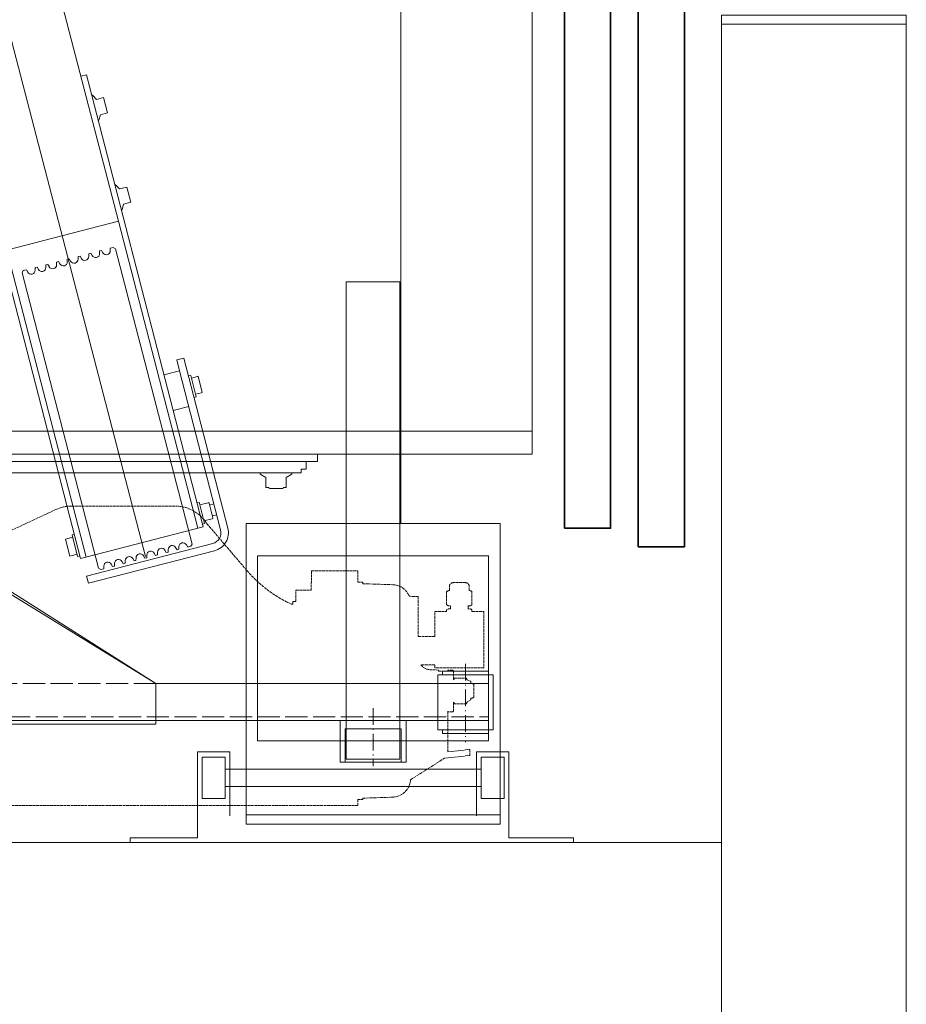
# Model space of a CAD drawing. Header units: millimetres. Extents: x 213386 to 459888, y 74252 to 208052.
# Tile 27 of 256: x 389217 to 390177, y 119532 to 120597. Entities that reach past the tile are written whole.
import ezdxf

# ---------------------------------------------------------------- set-up
doc = ezdxf.new("R2010")
doc.units = ezdxf.units.MM
doc.linetypes.add('ACAD_ISO02W100', pattern=[15, 12, -3])
doc.linetypes.add('ACAD_ISO10W100', pattern=[18.5, 12, -3, 0.5, -3])
for name, color, linetype, lineweight in [('CONT_25', 255, 'Continuous', 0), ('DASH_25', 255, 'ACAD_ISO02W100', 0), ('DASHD_25', 255, 'ACAD_ISO10W100', 0), ('NOVA', 255, 'Continuous', 0), ('NOVÁ TENKÁ', 255, 'Continuous', 0), ('NOVÁ TLUSTÁ', 255, 'Continuous', 0), ('OBRYSY', 255, 'Continuous', 0), ('TEXT_35', 255, 'Continuous', 0), ('ŽB', 255, 'Continuous', 0)]:
    doc.layers.add(name, color=color, linetype=linetype, lineweight=lineweight)

# ---------------------------------------------------------------- blocks, each defined once
blk = doc.blocks.new('T-0001231216_TravellingCableSupport_769652_0')
at = {"layer": 'CONT_25', "ltscale": 15}
for p, q in [((-4, 110), (-4, -110)), ((-4, 110), (0, 110)), ((0, 110), (0, -110)), ((-4, 75), (-180, 75)), ((-180, 75), (-180, -325)), ((-136, 75), (-176, 75)), ((-4, -110), (-136, -325)), ((0, -110), (-136, -325)), ((0, -110), (-4, -110)), ((-180, -325), (-136, -325)), ((-176, -325), (-176, -685)), ((-136, -325), (-136, -685)), ((-176, -630), (-186, -630)), ((-136, -630), (-126.7, -630)), ((-136, -685), (-176, -685))]:
    blk.add_line(p, q, dxfattribs=at)
at = {"layer": 'CONT_25', "ltscale": 2}
for p, q in [((-176, 75), (-176, -325)), ((-176, -524.3), (-221, -524.3)), ((-221, -595.8), (-221, -524.3)), ((-185, -529.8), (-221, -529.8)), ((-185, -590.2), (-185, -529.8)), ((-185, -590.2), (-221, -590.2)), ((-176, -595.8), (-221, -595.8))]:
    blk.add_line(p, q, dxfattribs=at)
at = {"layer": 'CONT_25', "ltscale": 1.5}
for p, q in [((-186.2, -635), (-190.2, -635)), ((-190.2, -635), (-190.2, -685)), ((-126.5, -630), (-186.2, -630)), ((-186.2, -630), (-186.2, -690)), ((-176.2, -630), (-186.2, -630)), ((-136.5, -630), (-126.5, -630)), ((-136, -630), (-126.6, -630)), ((-126.5, -630), (-126.5, -690)), ((-126.5, -635), (-122.5, -635)), ((-122.5, -635), (-122.5, -685)), ((-186.2, -685), (-190.2, -685)), ((-126.5, -690), (-186.2, -690)), ((-126.5, -685), (-122.5, -685))]:
    blk.add_line(p, q, dxfattribs=at)
at = {"layer": 'DASH_25', "ltscale": 2}
for p, q in [((-172, 75), (-172, -685)), ((-136, -325), (-136, 75))]:
    blk.add_line(p, q, dxfattribs=at)
at = {"layer": 'DASHD_25', "ltscale": 1.5}
for p, q in [((-162.7, -560), (-225.3, -560)), ((-114.8, -660), (-199.4, -660))]:
    blk.add_line(p, q, dxfattribs=at)
blk = doc.blocks.new('MX20_Planview')
at = {"layer": 'DASH_25', "ltscale": 0.25}
for p, q in [((58.2, 667), (58.2, 679.8)), ((58.2, 679.8), (119.2, 679.8)), ((119.2, 679.8), (119.2, 626.8)), ((35.4, 664.1), (31.1, 664.1)), ((36.6, 667), (50.9, 667)), ((55.2, 662.7), (52.1, 662.7)), ((56.4, 667), (58.2, 667)), ((130.1, 660.7), (132, 661.7)), ((130.1, 648), (130.1, 660.7)), ((132, 661.7), (133.6, 665.7)), ((133.6, 665.7), (136, 665.7)), ((136, 667.7), (137.2, 668.9)), ((136, 665.7), (136, 667.7)), ((137.2, 668.9), (150.8, 668.9)), ((150.8, 668.9), (152, 667.7)), ((152, 667.7), (152, 665.7)), ((152, 665.7), (153.6, 665.7)), ((153.6, 665.7), (156, 661.7)), ((156, 661.7), (157.9, 660.7)), ((157.9, 660.7), (157.9, 648)), ((207.3, 664.7), (213.8, 664.8)), ((209.9, 640.9), (207.3, 664.7)), ((216.8, 637.3), (213.8, 664.8)), ((26.9, 659.9), (26.9, 646.7)), ((35.4, 642.5), (31.1, 642.5)), ((36.6, 639.5), (50.9, 639.5)), ((55.2, 643.9), (52.1, 643.9)), ((56.4, 639.5), (58.2, 639.5)), ((58.2, 626.8), (58.2, 639.5)), ((122, 646.9), (121.5, 646.4)), ((121.5, 646.4), (121.5, 641.4)), ((121.5, 641.4), (122, 640.9)), ((132, 646.9), (122, 646.9)), ((122, 640.9), (122.6, 640.9)), ((122.6, 630.9), (122.6, 640.9)), ((122.6, 640.9), (122.6, 640.9)), ((132, 646.9), (130.1, 648)), ((157.9, 648), (156, 646.9)), ((156, 646.9), (166, 646.9)), ((166, 646.9), (166.5, 646.4)), ((166.5, 641.4), (166, 640.9)), ((209.9, 640.9), (166, 640.9)), ((166.5, 646.4), (166.5, 641.4)), ((121.4, 630.9), (121.2, 622.6)), ((121.4, 630.9), (122.6, 630.9)), ((122.6, 630.9), (122.6, 630.9)), ((240, 600.6), (216.8, 637.3)), ((85, 626.8), (58.2, 626.8)), ((85, 626.8), (85, 608.9)), ((115.7, 626.8), (115.7, 611.8)), ((119.2, 626.8), (115.7, 626.8)), ((42, 608.9), (85, 608.9)), ((42, 608.9), (42, 601.2)), ((28, 548.9), (29.1, 581.3)), ((260, 548.9), (258.9, 581.3)), ((260, 548.9), (258.9, 581.3)), ((14.2, 543.5), (26.5, 543.5)), ((14.2, 493.5), (14.2, 543.5)), ((26.5, 548.9), (28, 548.9)), ((26.5, 543.5), (26.5, 548.9)), ((261.5, 548.9), (260, 548.9)), ((261.5, 548.9), (260, 548.9)), ((261.5, 543.5), (261.5, 548.9)), ((261.5, 543.5), (268, 543.5)), ((268, -543.5), (268, 543.5)), ((14.2, 493.5), (35.1, 492.9)), ((35.1, 476.7), (35.1, 492.9)), ((47.1, 476.2), (35.6, 476.2)), ((47.1, 473.2), (47.1, 476.2)), ((50, 473.2), (47.1, 473.2)), ((50, 473.2), (50, 471.2)), ((13.8, 423.4), (-37.7, 379.5)), ((-55.9, 233.6), (-55.9, 346)), ((-27.6, 164), (-52.2, 216.7)), ((-30.5, 163.5), (-30.5, 151.5)), ((-27.6, 164), (-30, 164)), ((-22.5, 161.5), (-22.5, 161.5)), ((-30, 151), (-22.5, 151)), ((-22.5, 153.5), (-22.5, 153.5)), ((-22.5, 151), (-22.5, 149)), ((-22.5, 149), (-21.8, 149)), ((-20.9, 99.7), (-20.9, 140.8)), ((-20.9, 101.7), (-20.9, 99.7)), ((-10.9, 89.7), (0, 89.7)), ((0, -89.7), (0, 89.7)), ((-10.9, -89.7), (0, -89.7)), ((-20.9, -101.7), (-20.9, -99.7)), ((-20.9, -99.7), (-20.9, -140.8)), ((-22.5, -149), (-21.8, -149)), ((-22.5, -151), (-22.5, -149)), ((-30.5, -163.5), (-30.5, -151.5)), ((-30, -151), (-22.5, -151)), ((-27.6, -164), (-52.2, -216.7)), ((-27.6, -164), (-30, -164)), ((-55.9, -233.6), (-55.9, -346)), ((13.8, -423.4), (-37.7, -379.5)), ((35, -492.9), (35, -476.7)), ((35.5, -476.2), (47, -476.2)), ((47, -473.2), (50, -473.2)), ((47, -473.2), (47, -476.2)), ((50, -473.2), (50, -471.2)), ((14.2, -493.5), (35, -492.9)), ((14.2, -543.5), (14.2, -493.5)), ((14.2, -543.5), (26.5, -543.5)), ((26.5, -543.5), (26.5, -548.9)), ((26.5, -548.9), (28, -548.9)), ((28, -548.9), (29.1, -581.3)), ((260, -548.9), (258.9, -581.3)), ((260, -548.9), (258.9, -581.3)), ((261.5, -548.9), (260, -548.9)), ((261.5, -548.9), (260, -548.9)), ((261.5, -543.5), (261.5, -548.9)), ((261.5, -543.5), (268, -543.5)), ((42, -608.9), (42, -601.2)), ((236, -627.9), (236, -604.8)), ((238, -601.9), (238, -601.9)), ((245.1, -599.6), (238.1, -601.9)), ((42, -608.9), (85, -608.9)), ((85, -613.1), (85, -608.9)), ((85, -626.8), (85, -608.9)), ((58.2, -626.8), (58.2, -639.5)), ((85, -626.8), (58.2, -626.8)), ((121.3, -626.8), (119.2, -626.8)), ((119.2, -679.8), (119.2, -626.8)), ((121.4, -630.9), (121.3, -626.8)), ((224, -625.9), (217.4, -636.3)), ((236, -627.9), (226, -627.9)), ((236, -627.9), (226, -627.9)), ((122.6, -630.9), (121.4, -630.9)), ((122.6, -630.9), (122.6, -640.9)), ((26.9, -646.7), (26.9, -659.9)), ((35.4, -642.5), (31.1, -642.5)), ((36.6, -639.5), (50.9, -639.5)), ((55.2, -643.9), (52.1, -643.9)), ((56.4, -639.5), (58.2, -639.5)), ((121.5, -641.4), (122, -640.9)), ((121.5, -646.4), (121.5, -641.4)), ((122, -646.9), (121.5, -646.4)), ((122.6, -640.9), (122, -640.9)), ((132, -646.9), (122, -646.9)), ((132, -646.9), (130.1, -648)), ((132, -646.9), (130.1, -648)), ((132, -646.9), (130.1, -648)), ((132, -646.9), (130.1, -648)), ((132, -646.9), (130.1, -648)), ((132, -646.9), (130.1, -648)), ((132, -646.9), (130.1, -648)), ((130.1, -648), (130.1, -660.7)), ((130.1, -648), (130.1, -660.7)), ((130.1, -648), (130.1, -660.7)), ((130.1, -648), (130.1, -660.7)), ((130.1, -648), (130.1, -660.7)), ((130.1, -648), (130.1, -660.7)), ((130.1, -648), (130.1, -660.7)), ((157.9, -648), (156, -646.9)), ((156, -646.9), (165.6, -646.9)), ((157.9, -648), (156, -646.9)), ((157.9, -648), (156, -646.9)), ((157.9, -648), (156, -646.9)), ((157.9, -648), (156, -646.9)), ((157.9, -660.7), (157.9, -648)), ((157.9, -660.7), (157.9, -648)), ((157.9, -660.7), (157.9, -648)), ((157.9, -660.7), (157.9, -648)), ((157.9, -660.7), (157.9, -648)), ((166.5, -641.4), (166, -640.9)), ((209, -640.9), (166, -640.9)), ((166, -646.9), (166.5, -646.4)), ((166.5, -646.4), (166.5, -641.4)), ((35.4, -664.1), (31.1, -664.1)), ((36.6, -667), (50.9, -667)), ((55.2, -662.7), (52.1, -662.7)), ((56.4, -667), (58.2, -667)), ((58.2, -667), (58.2, -679.8)), ((130.1, -660.7), (132, -661.7)), ((130.1, -660.7), (132, -661.7)), ((130.1, -660.7), (132, -661.7)), ((130.1, -660.7), (132, -661.7)), ((130.1, -660.7), (132, -661.7)), ((130.1, -660.7), (132, -661.7)), ((130.1, -660.7), (132, -661.7)), ((132, -661.7), (133.6, -665.7)), ((132, -661.7), (133.6, -665.7)), ((132, -661.7), (133.6, -665.7)), ((132, -661.7), (133.6, -665.7)), ((132, -661.7), (133.6, -665.7)), ((132, -661.7), (133.6, -665.7)), ((132, -661.7), (133.6, -665.7)), ((133.6, -665.7), (136, -665.7)), ((133.6, -665.7), (136, -665.7)), ((133.6, -665.7), (136, -665.7)), ((133.6, -665.7), (136, -665.7)), ((133.6, -665.7), (136, -665.7)), ((133.6, -665.7), (136, -665.7)), ((133.6, -665.7), (136, -665.7)), ((136, -665.7), (136, -667.7)), ((136, -665.7), (136, -667.7)), ((136, -665.7), (136, -667.7)), ((136, -665.7), (136, -667.7)), ((136, -665.7), (136, -667.7)), ((136, -665.7), (136, -667.7)), ((136, -667.7), (137.2, -668.9)), ((136, -667.7), (137.2, -668.9)), ((136, -667.7), (137.2, -668.9)), ((136, -667.7), (137.2, -668.9)), ((136, -667.7), (137.2, -668.9)), ((136, -667.7), (137.2, -668.9)), ((137.2, -668.9), (150.8, -668.9)), ((137.2, -668.9), (150.8, -668.9)), ((137.2, -668.9), (150.8, -668.9)), ((137.2, -668.9), (150.8, -668.9)), ((137.2, -668.9), (150.8, -668.9)), ((137.2, -668.9), (139.4, -668.9)), ((150.8, -668.9), (152, -667.7)), ((150.8, -668.9), (152, -667.7)), ((150.8, -668.9), (152, -667.7)), ((150.8, -668.9), (152, -667.7)), ((150.8, -668.9), (152, -667.7)), ((152, -665.7), (153.6, -665.7)), ((152, -667.7), (152, -665.7)), ((152, -667.7), (152, -665.7)), ((152, -667.7), (152, -665.7)), ((152, -667.7), (152, -665.7)), ((152, -667.7), (152, -665.7)), ((152, -665.7), (153.6, -665.7)), ((152, -665.7), (153.6, -665.7)), ((152, -665.7), (153.6, -665.7)), ((152, -665.7), (153.6, -665.7)), ((153.6, -665.7), (156, -661.7)), ((153.6, -665.7), (156, -661.7)), ((153.6, -665.7), (156, -661.7)), ((153.6, -665.7), (156, -661.7)), ((153.6, -665.7), (156, -661.7)), ((156, -661.7), (157.9, -660.7)), ((156, -661.7), (157.9, -660.7)), ((156, -661.7), (157.9, -660.7)), ((156, -661.7), (157.9, -660.7)), ((156, -661.7), (157.9, -660.7)), ((58.2, -679.8), (119.2, -679.8))]:
    blk.add_line(p, q, dxfattribs=at)
for centre, radius, start, end in [((31.1, 659.9), 4.2, 90, 180), ((40.6, 663.6), 5.25, 139.1176, 174.8153), ((46.9, 663.6), 5.25, 349.8415, 40.8824), ((60.3, 663.6), 5.25, 139.1176, 190.1585), ((31.1, 646.7), 4.2, 180, 270), ((40.6, 643), 5.25, 185.1847, 220.8824), ((46.9, 643), 5.25, 319.1176, 10.1585), ((60.3, 643), 5.25, 169.8415, 220.8824), ((107.2, 622.9), 14, 307.3916, 360), ((49.1, 580.6), 20, 117.1987, 178), ((39, 601.2), 3, 288.0343, 360), ((238.9, 580.6), 20, 2, 86.8412), ((-77.4, 530.1), 140.3, 310.542, 335.2076), ((35.6, 476.7), 0.5, 180, 270), ((-15.9, 346), 40, 122.8982, 180), ((-15.9, 233.6), 40, 180, 205), ((-30, 163.5), 0.5, 90, 180), ((-30, 151.5), 0.5, 180, 270), ((-60.9, 140.8), 40, 0, 11.8522), ((-10.9, 99.7), 10, 180, 270), ((-10.9, -99.7), 10, 90, 180), ((-60.9, -140.8), 40, 348.1478, 0), ((-30, -151.5), 0.5, 90, 180), ((-30, -163.5), 0.5, 180, 270), ((-15.9, -233.6), 40, 155, 180), ((-15.9, -346), 40, 180, 237.1018), ((-77.4, -530.1), 140.3, 24.7924, 49.458), ((35.5, -476.7), 0.5, 90, 180), ((49.1, -580.6), 20, 182, 242.8013), ((238.9, -580.6), 20, 288.0343, 358), ((238.9, -580.6), 20, 288.0343, 358), ((39, -601.2), 3, 360, 71.9657), ((239, -604.8), 3, 108.0343, 180), ((226, -625.9), 2, 179.4199, 270), ((209, -630.9), 10, 270, 327.6863), ((31.1, -646.7), 4.2, 90, 180), ((40.6, -643), 5.25, 139.1176, 174.8153), ((46.9, -643), 5.25, 349.8415, 40.8824), ((60.3, -643), 5.25, 139.1176, 190.1585), ((31.1, -659.9), 4.2, 180, 270), ((40.6, -663.6), 5.25, 185.1847, 220.8824), ((46.9, -663.6), 5.25, 319.1176, 10.1585), ((60.3, -663.6), 5.25, 169.8415, 220.8824)]:
    blk.add_arc(centre, radius, start, end, dxfattribs=at)
blk = doc.blocks.new('ev výtah')
at = {"layer": 'NOVÁ TENKÁ'}
for p, q in [((28910.4, 12972.4), (28910.4, 11297.4)), ((28935.4, 12947.4), (28935.4, 11297.4)), ((28799.9, 11715.8), (31220.7, 12344.1)), ((28799.1, 11779.9), (30859.1, 12314)), ((29162.4, 11745), (31222.4, 12279.1)), ((28913.7, 11816), (29286.5, 11912.3)), ((29162.4, 11745), (29131.2, 11866)), ((28890.4, 11862.8), (28890.4, 11547.4)), ((28902.4, 11861.9), (28902.4, 11529.4)), ((28787.1, 11766.5), (29106.5, 11849.3)), ((29106.5, 11849.3), (29109, 11847.9)), ((29107.3, 11843.2), (29109.8, 11844.6)), ((29109, 11847.9), (29109.8, 11844.6)), ((29112.3, 11835.1), (29109.3, 11835.1)), ((29110.3, 11831.6), (29112.8, 11833)), ((29112.3, 11835.1), (29112.8, 11833)), ((29115.3, 11823.5), (29112.4, 11823.5)), ((29115.3, 11823.5), (29115.8, 11821.4)), ((28797.6, 11786), (28913.7, 11816)), ((29113.3, 11819.9), (29115.8, 11821.4)), ((29118.3, 11811.9), (29115.4, 11811.9)), ((29118.3, 11811.9), (29118.8, 11809.8)), ((28818.7, 11802.3), (28800.3, 11797.5)), ((28820.7, 11794.5), (28818.7, 11802.3)), ((29116.3, 11808.3), (29118.8, 11809.8)), ((28823.1, 11795.2), (28799.8, 11789.2)), ((28802.3, 11789.8), (28800.3, 11797.5)), ((28823.7, 11792.7), (28823.1, 11795.2)), ((29121.3, 11800.3), (29118.4, 11800.3)), ((29119.3, 11796.7), (29121.8, 11798.2)), ((29121.3, 11800.3), (29121.8, 11798.2)), ((28770.8, 11777.5), (28778.6, 11779.5)), ((28813.9, 11643), (28778.6, 11779.5)), ((28799.1, 11780.2), (28797.6, 11786)), ((28831.9, 11653.4), (28799.1, 11780.2)), ((28800.5, 11786.7), (28799.8, 11789.2)), ((28948, 11683.4), (29320.8, 11779.7)), ((29124.3, 11788.7), (29121.4, 11788.7)), ((29122.3, 11785.1), (29124.8, 11786.5)), ((29124.3, 11788.7), (29124.8, 11786.5)), ((29320.8, 11779.7), (29319.3, 11785.5)), ((28806.1, 11641), (28770.8, 11777.5)), ((29127.3, 11777), (29124.4, 11777.1)), ((29125.3, 11773.5), (29127.9, 11774.9)), ((29127.3, 11777), (29127.9, 11774.9)), ((29298.7, 11773.1), (29294.2, 11768.7)), ((29294.2, 11768.7), (29296.2, 11761)), ((29298.5, 11773.9), (29298.7, 11773.1)), ((28787.1, 11766.5), (28785.6, 11764)), ((28785.6, 11764), (28786.5, 11760.8)), ((28789.4, 11760.8), (28786.5, 11760.8)), ((29130.3, 11765.4), (29127.4, 11765.4)), ((29128.3, 11761.9), (29130.9, 11763.3)), ((29130.3, 11765.4), (29130.9, 11763.3)), ((29271.4, 11766.9), (29271.6, 11766.1)), ((29271.6, 11766.1), (29277.7, 11764.4)), ((29279.7, 11756.7), (29277.7, 11764.4)), ((29279.7, 11756.7), (29296.2, 11761)), ((28788.9, 11751.3), (28791.5, 11752.7)), ((28788.9, 11751.3), (28789.5, 11749.2)), ((28792.4, 11749.2), (28789.5, 11749.2)), ((29132.7, 11748.1), (28813.3, 11665.3)), ((29133.3, 11753.8), (29130.4, 11753.8)), ((29134.2, 11750.6), (29132.7, 11748.1)), ((29133.3, 11753.8), (29134.2, 11750.6)), ((29201.9, 11748.1), (29197.4, 11743.7)), ((29201.7, 11748.9), (29201.9, 11748.1)), ((28792, 11739.7), (28794.5, 11741.1)), ((28792, 11739.7), (28792.5, 11737.6)), ((28795.4, 11737.6), (28792.5, 11737.6)), ((29162.4, 11745), (28830.3, 11659.1)), ((29174.6, 11741.9), (29174.8, 11741.1)), ((29174.8, 11741.1), (29180.9, 11739.4)), ((29182.9, 11731.7), (29180.9, 11739.4)), ((29197.4, 11743.7), (29199.4, 11735.9)), ((28795, 11728.1), (28797.5, 11729.5)), ((28795, 11728.1), (28795.5, 11726)), ((28798.4, 11725.9), (28795.5, 11726)), ((29182.9, 11731.7), (29199.4, 11735.9)), ((28798, 11716.5), (28800.5, 11717.9)), ((28798, 11716.5), (28798.5, 11714.3)), ((28801.4, 11714.3), (28798.5, 11714.3)), ((28801, 11704.8), (28803.5, 11706.3)), ((28801, 11704.8), (28801.5, 11702.7)), ((28804.4, 11702.7), (28801.5, 11702.7)), ((28804, 11693.2), (28806.5, 11694.7)), ((29000.8, 11678.9), (28996.4, 11695.9)), ((28804, 11693.2), (28804.5, 11691.1)), ((28807.5, 11691.1), (28804.5, 11691.1)), ((28831.8, 11653.3), (28948, 11683.4)), ((28962.1, 11668.9), (28957.7, 11685.9)), ((28807, 11681.6), (28809.5, 11683.1)), ((28807, 11681.6), (28807.6, 11679.5)), ((28810.5, 11679.5), (28807.6, 11679.5)), ((29000.8, 11678.9), (28828.5, 11634.4)), ((29014.4, 11674.2), (28830.5, 11626.6)), ((29012.4, 11681.9), (29000.8, 11678.9)), ((29014.4, 11674.2), (29012.4, 11681.9)), ((28810, 11670), (28812.5, 11671.4)), ((28810, 11670), (28810.9, 11666.8)), ((28810.9, 11666.8), (28813.3, 11665.3)), ((28971.8, 11663.2), (28972.5, 11660.8)), ((28972.5, 11660.8), (28995.7, 11666.8)), ((28992.8, 11666), (28994.5, 11659.5)), ((28995.1, 11669.2), (28995.7, 11666.8)), ((28834.7, 11654.1), (28835.4, 11651.7)), ((28835.4, 11651.7), (28858.6, 11657.7)), ((28840.6, 11643.4), (28838.3, 11652.4)), ((28858, 11647.9), (28855.7, 11656.9)), ((28858, 11660.1), (28858.6, 11657.7)), ((28975.4, 11661.5), (28977, 11655)), ((28977.2, 11654.3), (28977, 11655)), ((28977.2, 11654.3), (28994.7, 11658.8)), ((28994.5, 11659.5), (28994.7, 11658.8)), ((28841.7, 11642.7), (28857.4, 11646.8)), ((28844.9, 11638.6), (28843.7, 11643.3)), ((28856.6, 11641.7), (28855.4, 11646.3)), ((28885.1, 11585.4), (28888.7, 11591.7)), ((28888.7, 11591.7), (28890.4, 11591.7)), ((28874.1, 11582.4), (28873.4, 11581.3)), ((28873.4, 11581.3), (28873.4, 11567.5)), ((28874.4, 11582.4), (28874.1, 11582.4)), ((28885.1, 11585.4), (28874.4, 11585.4)), ((28874.4, 11582.4), (28874.4, 11585.4)), ((28874.1, 11566.4), (28873.4, 11567.5)), ((28874.4, 11566.4), (28874.1, 11566.4)), ((28874.4, 11563.4), (28874.4, 11566.4)), ((28874.4, 11563.4), (28885.1, 11563.4)), ((28885.1, 11563.4), (28888.7, 11557.2)), ((28888.7, 11557.2), (28890.4, 11557.2)), ((28894.4, 11547.4), (28890.4, 11547.4)), ((28894.4, 11541.9), (28894.4, 11547.4)), ((28894.4, 11541.9), (28902.4, 11541.9)), ((28910.4, 11529.4), (28902.4, 11529.4))]:
    blk.add_line(p, q, dxfattribs=at)
at = {"layer": 'NOVÁ TENKÁ', "ltscale": 0.25}
for p, q in [((28490.4, 11732.4), (28495.4, 11732.4)), ((28495.4, 11732.4), (28495.4, 11659.4)), ((28495.4, 11659.4), (28588.4, 11659.4)), ((28582.9, 11654.4), (28537.9, 11654.4)), ((28537.9, 11654.4), (28537.9, 11629.4)), ((28582.9, 11629.4), (28582.9, 11654.4)), ((28588.4, 11659.4), (28588.4, 11624.4)), ((28588.4, 11624.4), (28519.4, 11624.4)), ((28537.9, 11629.4), (28582.9, 11629.4)), ((28550.9, 11352.4), (28550.9, 11629.4)), ((28569.9, 11352.4), (28569.9, 11629.4)), ((28588.4, 11357.4), (28519.4, 11357.4)), ((28588.4, 11322.4), (28588.4, 11357.4)), ((28537.9, 11327.4), (28537.9, 11352.4)), ((28537.9, 11352.4), (28582.9, 11352.4)), ((28582.9, 11352.4), (28582.9, 11327.4)), ((28495.4, 11252.4), (28495.4, 11322.4)), ((28495.4, 11322.4), (28588.4, 11322.4)), ((28582.9, 11327.4), (28537.9, 11327.4)), ((28490.4, 11252.4), (28495.4, 11252.4))]:
    blk.add_line(p, q, dxfattribs=at)
at = {"layer": 'NOVÁ TENKÁ', "lineweight": 35}
for p, q in [((28810.4, 11132.4), (28810.4, 11182.4)), ((28810.4, 11182.4), (31310.4, 11182.4)), ((31310.4, 11132.4), (28810.4, 11132.4))]:
    blk.add_line(p, q, dxfattribs=at)
at = {"layer": 'NOVÁ TENKÁ'}
for points in [[(28835.4, 11606.9), (28510.4, 11606.9), (28510.4, 11331.9), (28835.4, 11331.9)], [(28800.4, 11594.4), (28600.4, 11594.4), (28600.4, 11344.4), (28800.4, 11344.4)], [(28613.4, 11440.4), (28613.4, 11498.4), (28580.4, 11498.4), (28580.4, 11440.4)], [(29096.9, 11440.4), (29096.9, 11498.4), (28580.4, 11498.4), (28580.4, 11440.4)]]:
    blk.add_lwpolyline(points, close=True, dxfattribs=at)
for points in [[(28520.4, 11606.9), (28520.4, 11331.9)], [(28910.4, 11297.4), (29460.4, 11297.4), (29460.4, 11262.4)]]:
    blk.add_lwpolyline(points, dxfattribs=at)
at = {"layer": 'NOVÁ TENKÁ', "lineweight": 35}
blk.add_lwpolyline([(28830.4, 11262.4), (31290.4, 11262.4), (31290.4, 11212.4), (28830.4, 11212.4)], close=True, dxfattribs=at)
at = {"layer": 'NOVÁ TENKÁ'}
for centre, radius, start, end in [((29109.4, 11839.4), 4.3, 119.531, 269.531), ((29112.4, 11827.8), 4.3, 119.531, 269.531), ((29115.4, 11816.2), 4.3, 119.531, 269.531), ((29118.4, 11804.6), 4.3, 119.531, 269.531), ((29121.4, 11793), 4.3, 119.531, 269.531), ((29124.4, 11781.4), 4.3, 119.531, 269.531), ((29127.4, 11769.7), 4.3, 119.531, 269.531), ((28789.4, 11756.5), 4.3, 299.531, 89.531), ((29130.5, 11758.1), 4.3, 119.531, 269.531), ((28792.4, 11744.9), 4.3, 299.531, 89.531), ((28795.4, 11733.3), 4.3, 299.531, 89.531), ((28798.4, 11721.6), 4.3, 299.531, 89.531), ((28801.4, 11710), 4.3, 299.531, 89.531), ((28804.4, 11698.4), 4.3, 299.531, 89.531), ((28807.4, 11686.8), 4.3, 299.531, 89.531), ((28810.4, 11675.2), 4.3, 299.531, 89.531), ((28825.5, 11646), 20, 194.4904, 284.4904), ((28825.5, 11646), 12, 194.4904, 284.4904), ((28841.5, 11643.6), 0.9, 194.4904, 284.4904), ((28857.2, 11647.7), 0.9, 284.4904, 14.4904)]:
    blk.add_arc(centre, radius, start, end, dxfattribs=at)
at = {"layer": 'NOVÁ TENKÁ', "rotation": 180}
blk.add_blockref('MX20_Planview', (28798.4, 12029.4), dxfattribs=at)
at = {"layer": 'NOVÁ TENKÁ'}
blk.add_blockref('T-0001231216_TravellingCableSupport_769652_0', (28798.4, 12029.4), dxfattribs=at)

msp = doc.modelspace()

# ---------------------------------------------------------------- linework, layer by layer
at = {"layer": 'NOVA', "ltscale": 5}
msp.add_line((389976.638, 120592.154), (390176.638, 120592.134), dxfattribs=at)
at = {"layer": 'NOVA'}
msp.add_line((389976.638, 119707.134), (387876.638, 119707.134), dxfattribs=at)
at = {"layer": 'NOVÁ TLUSTÁ', "ltscale": 5}
msp.add_lwpolyline([(389976.638, 120592.154), (390176.638, 120592.154), (390176.638, 120602.154), (389976.638, 120602.154)], close=True, dxfattribs=at)
at = {"layer": 'OBRYSY'}
msp.add_line((389629.638, 120052.154), (389629.638, 122212.154), dxfattribs=at)
at = {"layer": 'ŽB'}
for p, q in [((389976.638, 120592.154), (389976.638, 119507.113)), ((389976.638, 120592.154), (390176.638, 120592.154)), ((390176.638, 120592.154), (390176.638, 119507.154))]:
    msp.add_line(p, q, dxfattribs=at)
at = {"layer": 'ŽB', "ltscale": 5}
msp.add_line((389976.638, 119707.113), (389976.638, 119557.112), dxfattribs=at)

# ---------------------------------------------------------------- block references
at = {"layer": 'TEXT_35', "rotation": 90}
msp.add_blockref('ev výtah', (401069.045, 91216.715), dxfattribs=at)

doc.saveas('drawing.dxf')
